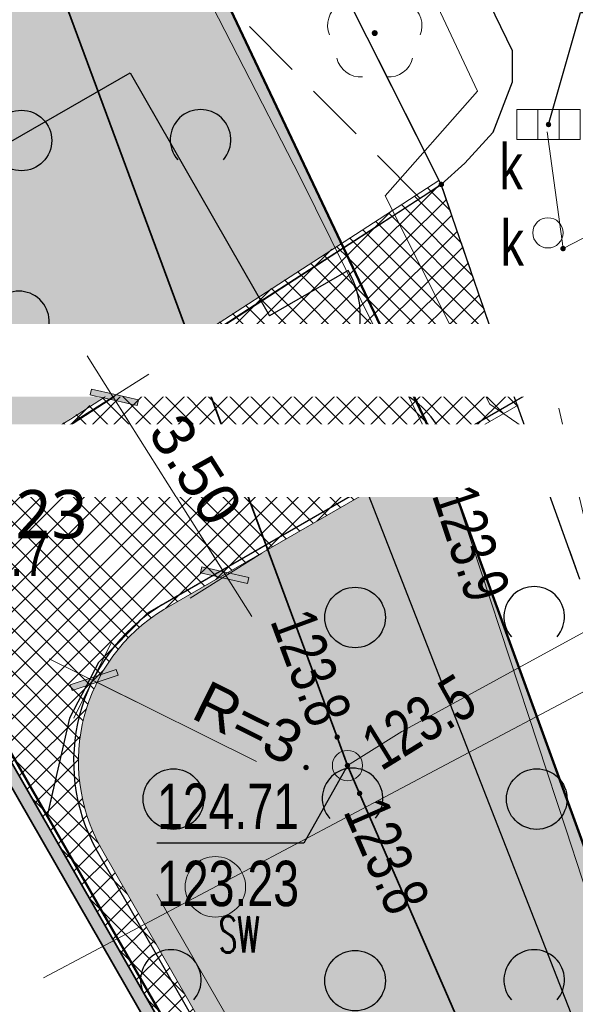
# Model space of a CAD drawing. Header units: metres. Extents: x 7464056 to 7464277, y 5957530 to 5957827.
# Tile 9 of 26: x 7464174 to 7464183, y 5957576 to 5957592. Entities that reach past the tile are written whole.
import ezdxf
from ezdxf.enums import TextEntityAlignment as Align

# ---------------------------------------------------------------- set-up
doc = ezdxf.new("R2010")
doc.units = ezdxf.units.M
doc.header["$MEASUREMENT"] = 0
for name, pattern in [('1.0_0.5', [1.5, 1, -0.5]), ('1.5_0.5', [2, 1.5, -0.5]), ('219-500', [0]), ('egug-500', [1, 0.5, -0.5])]:
    doc.linetypes.add(name, pattern=pattern)
doc.layers.get('0').update_dxf_attribs({"color": 2, "linetype": 'CONTINUOUS', "lineweight": 5})
doc.layers.get('Defpoints').update_dxf_attribs({"linetype": 'CONTINUOUS'})
for name, color, linetype in [('000 Inne (niezydentyfikowane)', 7, 'CONTINUOUS'), ('203-punkt graniczny', 7, 'CONTINUOUS'), ('218-kontur użytku gruntowego', 7, 'CONTINUOUS'), ('312-budynek ewidencyjny', 7, 'CONTINUOUS'), ('drzewo liściaste', 7, 'CONTINUOUS'), ('jezdnia', 7, 'CONTINUOUS'), ('komora podziemna', 7, 'CONTINUOUS'), ('kratka ściekowa', 7, 'CONTINUOUS'), ('kratka ściekowa-Atr17', 7, 'CONTINUOUS'), ('krawężnik', 7, 'CONTINUOUS'), ('obudowa ochronna przewodu', 7, 'CONTINUOUS'), ('przewód elektroenergetyczny podziemny', 7, 'CONTINUOUS'), ('przewód kanalizacyjny', 7, 'CONTINUOUS'), ('przewód telekomunikacyjny podziemny', 7, 'CONTINUOUS'), ('rzedna', 7, 'CONTINUOUS'), ('rzedna-Atr2', 7, 'CONTINUOUS'), ('rzedna-Atr3', 7, 'CONTINUOUS'), ('studnia kanalizacyjna', 7, 'CONTINUOUS'), ('studnia kanalizacyjna-Atr17', 7, 'CONTINUOUS'), ('zadrzewienie  zakrzewienie', 7, 'CONTINUOUS')]:
    doc.layers.add(name, color=color, linetype=linetype)
for name, color, linetype, lineweight in [('219-działka ewidencyjna', 7, 'CONTINUOUS', 30), ('__ A-ogrodzenie', 14, 'FENCELINE1', 30), ('__A-asfalt', 253, 'CONTINUOUS', 5), ('__A-BUDYNEK', 7, 'CONTINUOUS', 35), ('__A-kostka betonowa', 40, 'CONTINUOUS', 5), ('__A-krawężnik', 5, 'CONTINUOUS', 30), ('__A-opisy', 5, 'CONTINUOUS', 20), ('__A-rzędne projektowane', 7, 'CONTINUOUS', 15), ('__A-Wymiary', 7, 'CONTINUOUS', 13), ('__A-zieleń', 3, 'CONTINUOUS', 5), ('_E-opis el', 1, 'CONTINUOUS', 13), ('_s-woda', 5, 'CONTINUOUS', 20), ('pikieta sztuczna-Atr2', 8, 'CONTINUOUS', 9), ('s-woda', 5, 'CONTINUOUS', 40)]:
    doc.layers.add(name, color=color, linetype=linetype, lineweight=lineweight)
doc.styles.add('arial', font='arial.ttf')
doc.styles.add('GENERATED_STYLE_1', font='arial.ttf')
doc.styles.add('SANIT', font='romans.shx', dxfattribs={"width": 0.7})
doc.styles.get("Standard").update_dxf_attribs({"font": 'Working1250', "width": 0.75})
doc.styles.add('trebuchet', font='trebuc.ttf')
doc.linetypes.add('FENCELINE1', pattern='A,0.25,-0.1,[133,ltypeshp.shx,S=0.1,R=0,X=-0.1,Y=0],-0.1,1', length=1.45)
doc.dimstyles.new('250', dxfattribs={"dimscale": 0.1, "dimtxt": 7, "dimasz": 1, "dimexe": 1.25, "dimexo": 0.625, "dimgap": 1.5, "dimtad": 1, "dimzin": 4, "dimdsep": 46, "dimtxsty": 'arial', "dimblk": 'W', "dimcen": 1, "dimse1": 1, "dimse2": 1, "dimclrd": 256, "dimclrt": 7, "dimadec": 1, "dimazin": 0, "dimtm": 1e-09, "dimtfac": 1, "dimtmove": 0, "dimatfit": 0, "dimldrblk": 'W', "dimfxl": 0, "dimlwd": 5, "dimarcsym": 0})
pattern_1 = [(45, (0, 0), (-0.1767766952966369, 0.1767766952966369), []), (135, (0, 0), (-0.1767766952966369, -0.1767766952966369), [])]
pattern_2 = [(0, (0, 0), (0.25, 0.25), [0.125, -0.375]), (90, (0.0625, -0.0625), (-0.25, 0.25), [0.125, -0.375])]

# ---------------------------------------------------------------- blocks, each defined once
blk = doc.blocks.new('203')
at = {"linetype": 'Continuous', "lineweight": 0}
h = blk.add_hatch(color=0, dxfattribs=at)
edge = h.paths.add_edge_path()
edge.add_arc((0, 0), 0.045, 0, 360)
blk = doc.blocks.new('PW01')
at = {"linetype": 'Continuous', "lineweight": 13}
h = blk.add_hatch(color=0, dxfattribs=at)
edge = h.paths.add_edge_path()
edge.add_arc((0, 0), 0.045, 0, 360)
blk = doc.blocks.new('US15')
at = {"color": 0, "linetype": 'Continuous', "lineweight": 13}
blk.add_circle((0, 0), 0.25, dxfattribs=at)
blk = doc.blocks.new('US05')
at = {"color": 0, "linetype": 'Continuous', "lineweight": 13}
for p, q in [((-0.525, -0.25), (-0.525, 0.25)), ((-0.525, 0.25), (-0.175, 0.25)), ((-0.175, -0.25), (-0.175, 0.25)), ((-0.175, 0.25), (0.175, 0.25)), ((0.175, -0.25), (0.175, 0.25)), ((0.175, 0.25), (0.525, 0.25)), ((0.525, -0.25), (0.525, 0.25)), ((-0.525, -0.25), (-0.175, -0.25)), ((-0.175, -0.25), (0.175, -0.25)), ((0.175, -0.25), (0.525, -0.25))]:
    blk.add_line(p, q, dxfattribs=at)
blk = doc.blocks.new('OP021')
at = {"linetype": 'Continuous', "lineweight": 13}
h = blk.add_hatch(color=0, dxfattribs=at)
edge = h.paths.add_edge_path()
edge.add_arc((0, 0), 0.05, 0, 360)
at = {"color": 0, "linetype": 'Continuous', "lineweight": 13}
for centre, start, end in [((0, 0.4), 49.272, 130.728), ((-0.38, 0.124), 121.308, 202.548), ((0.38, 0.124), 337.452, 58.692), ((-0.235, -0.324), 193.221, 274.871), ((0.235, -0.324), 265.129, 346.7789999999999)]:
    blk.add_arc(centre, 0.4, start, end, dxfattribs=at)
blk = doc.blocks.new('OTZK1')
at = {"color": 0, "linetype": 'Continuous'}
blk.add_circle((0, 0), 0.5, dxfattribs=at)
blk = doc.blocks.new('OTZK2')
at = {"color": 0, "linetype": 'Continuous'}
blk.add_arc((0, 0), 0.5, 318.85, 221.162, dxfattribs=at)
blk = doc.blocks.new('Kota2')
at = {"color": 0}
blk.add_lwpolyline([(-0.3855054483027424, 0.7994745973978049), (0, 0), (0.3855054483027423, 0.7994745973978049)], close=True, dxfattribs=at)
at = {"color": 0, "style": 'trebuchet'}
blk.add_attdef('POZIOM', (-0.7749466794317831, 1.070929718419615), '', height=1, dxfattribs=at)
blk = doc.blocks.new('W')
h = blk.add_hatch(color=256)
h.paths.add_polyline_path([(0.6499999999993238, -3e-16), (2.978427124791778, 2.328427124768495), (2.271320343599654, 3.035533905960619), (2.91038e-11, 0.7642135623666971), (2.91021e-11, 0)])
h.paths.add_polyline_path([(2.91038e-11, -9e-16), (2.91038e-11, 0.7642135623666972), (-0.5571067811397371, 0.2071067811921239), (-0.7642135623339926, 0)])
h.paths.add_polyline_path([(2.91033e-11, -0.6499999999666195), (0.1500000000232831, -0.4999999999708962), (0.6499999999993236, 0), (2.91038e-11, -4e-16)])
h.paths.add_polyline_path([(-3.385533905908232, -2.621320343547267), (-2.678427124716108, -3.328427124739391), (2.91038e-11, -0.649999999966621), (2.91038e-11, 0), (-0.7642135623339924, -3e-16)])
blk.add_hatch(color=256).paths.add_polyline_path([(-3.385533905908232, -2.621320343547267), (-2.678427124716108, -3.328427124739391), (2.91038e-11, -0.649999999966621), (2.91038e-11, 0), (-0.7642135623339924, -3e-16)])
for p, q in [((2.91038e-11, -7), (2.91038e-11, 7)), ((-0.5571067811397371, 0.2071067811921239), (2.271320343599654, 3.035533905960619)), ((0.1500000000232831, -0.4999999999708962), (2.978427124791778, 2.328427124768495)), ((2.271320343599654, 3.035533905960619), (2.978427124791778, 2.328427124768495)), ((-7.999999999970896, 0), (8.000000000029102, 0)), ((-0.5571067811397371, 0.2071067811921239), (-3.385533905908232, -2.621320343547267)), ((0.1500000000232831, -0.4999999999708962), (-2.678427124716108, -3.328427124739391)), ((-3.385533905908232, -2.621320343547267), (-2.678427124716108, -3.328427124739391))]:
    blk.add_line(p, q)
blk = doc.blocks.new('*D99')
at = {"layer": '__A-Wymiary', "lineweight": 5, "ltscale": 0.25}
blk.add_line((7464175.4301444, 5957586.128249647), (7464177.191196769, 5957583.341709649), dxfattribs=at)
at = {"layer": 'Defpoints', "color": 0}
for p in [(7464177.244620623, 5957583.257176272), (7464170.487054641, 5957583.122585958), (7464172.354954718, 5957580.166979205)]:
    blk.add_point(p, dxfattribs=at)
at = {"layer": '__A-Wymiary', "linetype": 'ByBlock', "lineweight": 5, "xscale": 0.1, "yscale": 0.1, "zscale": 0.1}
for p, rotation in [((7464175.376720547, 5957586.212783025), 122.2922854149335), ((7464177.244620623, 5957583.257176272), 302.2922854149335)]:
    blk.add_blockref('W', p, dxfattribs=dict(at, rotation=rotation))
at = {"layer": '__A-Wymiary', "color": 7, "ltscale": 0.25, "insert": (7464176.739795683, 5957585.00618041), "char_height": 0.7000000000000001, "attachment_point": 5, "rotation": 302.29228541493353, "style": 'arial'}
blk.add_mtext('3.50', dxfattribs=at)
blk = doc.blocks.new('*D100')
at = {"layer": '__A-Wymiary', "lineweight": 5, "ltscale": 0.25}
blk.add_line((7464175.13133023, 5957581.485098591), (7464177.746779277, 5957580.189024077), dxfattribs=at)
at = {"layer": 'Defpoints', "color": 0}
for p in [(7464175.041728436, 5957581.529500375), (7464177.746779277, 5957580.189024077)]:
    blk.add_point(p, dxfattribs=at)
at = {"layer": '__A-Wymiary', "linetype": 'ByBlock', "lineweight": 5, "xscale": 0.1, "yscale": 0.1, "zscale": 0.1, "rotation": 153.6394827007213}
blk.add_blockref('W', (7464175.041728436, 5957581.529500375), dxfattribs=at)
at = {"layer": '__A-Wymiary', "color": 7, "ltscale": 0.25, "insert": (7464177.611295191, 5957580.822713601), "char_height": 0.7000000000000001, "attachment_point": 5, "rotation": 333.6394827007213, "style": 'arial'}
blk.add_mtext('R=3', dxfattribs=at)

msp = doc.modelspace()

# ---------------------------------------------------------------- hatches: boundary and pattern name
at = {"layer": '__A-asfalt', "ltscale": 0.25, "transparency": 33554687}
h = msp.add_hatch(dxfattribs=at)
h.set_pattern_fill('ANSI37', color=256, scale=2)
h.set_pattern_definition(pattern_1)
h.paths.add_polyline_path([(7464165.308019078, 5957616.787683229), (7464161.650978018, 5957601.170223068), (7464164.393501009, 5957596.390547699), (7464167.983075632, 5957611.811094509, -0.04084342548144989), (7464168.078032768, 5957612.103849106), (7464167.995, 5957612.279)])
h.paths.add_polyline_path([(7464159.913426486, 5957593.74997774), (7464163.713860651, 5957587.126571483), (7464163.817943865, 5957587.186293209, -0.2017500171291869), (7464163.135267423, 5957590.985269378), (7464164.393501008, 5957596.390547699), (7464161.650978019, 5957601.170223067)])
h.paths.add_polyline_path([(7464192.967087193, 5957553.056062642, -0.1859731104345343), (7464190.198096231, 5957553.650020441), (7464181.137595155, 5957558.875438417, -0.1324523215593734), (7464178.607363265, 5957561.411259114), (7464176.981612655, 5957564.244621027), (7464176.877529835, 5957564.184899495), (7464175.260065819, 5957567.003819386), (7464164.70922316, 5957585.391851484), (7464163.713861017, 5957587.126571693), (7464159.913426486, 5957593.74997774), (7464159.64879472, 5957592.619862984, 0.08631991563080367), (7464159.138466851, 5957583.64200427, -0.007389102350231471), (7464159.643664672, 5957579.751182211), (7464162.891314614, 5957571.092018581), (7464164.524044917, 5957568.21850698, 0.03488745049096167), (7464166.873863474, 5957564.930523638, 0.07238358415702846), (7464175.002605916, 5957558.096229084), (7464194.588017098, 5957546.801881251), (7464194.795571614, 5957546.645305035), (7464194.874143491, 5957546.58603152)])
at = {"layer": '__A-kostka betonowa', "ltscale": 0.25, "transparency": 33554687}
h = msp.add_hatch(dxfattribs=at)
h.set_pattern_fill('ANSI37', color=256, scale=2)
h.set_pattern_definition(pattern_1)
h.paths.add_polyline_path([(7464180.772302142, 5957585.326316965), (7464182.057908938, 5957586.067934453), (7464180.8, 5957589.72), (7464180.756471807, 5957589.787121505), (7464179.14962812, 5957588.749216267)])
h = msp.add_hatch(dxfattribs=at)
h.set_pattern_fill('ANSI37', color=256, scale=2)
h.set_pattern_definition(pattern_1)
h.paths.add_polyline_path([(7464179.14962812, 5957588.749216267), (7464174.436075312, 5957585.704600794, -0.3898826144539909), (7464170.588932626, 5957586.761970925), (7464169.722564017, 5957588.268449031), (7464169.219495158, 5957587.979794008), (7464179.770337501, 5957569.591761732), (7464180.273406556, 5957569.880417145), (7464175.187869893, 5957578.743501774, -0.4047517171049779), (7464176.219094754, 5957582.699745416), (7464180.772302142, 5957585.326316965)])
at = {"layer": '__A-zieleń', "ltscale": 0.25, "transparency": 33554687}
h = msp.add_hatch(dxfattribs=at)
h.set_pattern_fill('CROSS', color=3)
h.set_pattern_definition(pattern_2)
h.paths.add_polyline_path([(7464168.078032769, 5957612.103849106, 0.04084343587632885), (7464167.983075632, 5957611.811094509), (7464163.135267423, 5957590.985269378, 0.2017500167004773), (7464163.817943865, 5957587.186293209), (7464163.713860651, 5957587.126571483), (7464164.709223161, 5957585.391851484), (7464169.219495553, 5957587.979794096), (7464169.722564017, 5957588.268449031), (7464170.588932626, 5957586.761970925, 0.3898826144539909), (7464174.436075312, 5957585.704600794), (7464179.14962812, 5957588.749216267), (7464168.078032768, 5957612.103849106)])
h = msp.add_hatch(dxfattribs=at)
h.set_pattern_fill('CROSS', color=3)
h.set_pattern_definition(pattern_2)
h.paths.add_polyline_path([(7464180.772302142, 5957585.326316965), (7464176.219094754, 5957582.699745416, 0.4047517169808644), (7464175.187869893, 5957578.743501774), (7464180.273406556, 5957569.880417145), (7464179.770341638, 5957569.591764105), (7464175.26006582, 5957567.003819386), (7464176.877529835, 5957564.184899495), (7464176.981612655, 5957564.244621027), (7464178.607363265, 5957561.411259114, 0.1324523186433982), (7464181.137595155, 5957558.875438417), (7464190.198096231, 5957553.650020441, 0.1576405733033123), (7464192.535986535, 5957553.012196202), (7464180.799, 5957585.27), (7464180.772302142, 5957585.326316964)])

# ---------------------------------------------------------------- linework, layer by layer
at = {"layer": '000 Inne (niezydentyfikowane)', "color": 56, "linetype": 'Continuous', "lineweight": 50, "flags": 128}
msp.add_lwpolyline([(7464129.82, 5957706.056), (7464158.016, 5957657.47), (7464158.056, 5957657.401000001), (7464162.94, 5957648.984), (7464162.981000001, 5957648.914), (7464176.492000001, 5957625.631), (7464176.499, 5957625.621), (7464182.663, 5957614.998), (7464186.213, 5957609.557999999), (7464195.967, 5957590.719), (7464195.97, 5957590.71), (7464198.51, 5957586.21), (7464201.941000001, 5957582.25), (7464205.521000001, 5957578.87), (7464209.991, 5957575.1), (7464215.369, 5957570.98), (7464206.32, 5957560.132), (7464194.92, 5957546.46), (7464180.799, 5957585.27), (7464167.995, 5957612.279), (7464163.514, 5957619.797999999), (7464156.208, 5957632.057999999), (7464149.275, 5957643.692000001), (7464129.848999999, 5957676.292)], dxfattribs=at)
msp.add_lwpolyline([(7464194.92, 5957546.46), (7464194.899, 5957546.456), (7464191.954, 5957545.875), (7464166.573, 5957560.859), (7464160.044, 5957570.443), (7464156.688999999, 5957582.482999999), (7464156.749, 5957590.749), (7464163.514, 5957619.797999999), (7464167.995, 5957612.279), (7464180.799, 5957585.27)], close=True, dxfattribs=at)
at = {"layer": '218-kontur użytku gruntowego', "color": 3, "linetype": 'egug-500', "lineweight": 18, "flags": 128}
for points in [[(7464180.8, 5957589.72), (7464168.97, 5957613.22)], [(7464168.97, 5957613.22), (7464180.8, 5957589.72)], [(7464181.96, 5957586.34), (7464180.8, 5957589.72)], [(7464180.8, 5957589.72), (7464181.96, 5957586.34)], [(7464183.09, 5957583.2), (7464181.96, 5957586.34)], [(7464181.96, 5957586.34), (7464183.09, 5957583.2)]]:
    msp.add_lwpolyline(points, dxfattribs=at)
at = {"layer": '219-działka ewidencyjna', "color": 7, "linetype": '219-500', "flags": 128}
for points in [[(7464180.8, 5957589.72), (7464168.97, 5957613.22)], [(7464181.96, 5957586.34), (7464180.8, 5957589.72)], [(7464183.09, 5957583.2), (7464181.96, 5957586.34)]]:
    msp.add_lwpolyline(points, dxfattribs=at)
at = {"layer": '312-budynek ewidencyjny', "color": 7, "linetype": 'Continuous', "lineweight": 50, "flags": 128}
for points in [[(7464169.35, 5957587.9), (7464174.42, 5957579.06)], [(7464174.42, 5957579.06), (7464179.77, 5957569.74)]]:
    msp.add_lwpolyline(points, dxfattribs=at)
at = {"layer": '__ A-ogrodzenie'}
for p, q in [((7464169.269128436, 5957587.893293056), (7464175.661697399, 5957591.560984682)), ((7464175.661697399, 5957591.560984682), (7464177.962654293, 5957587.550871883)), ((7464179.455698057, 5957584.948791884), (7464184.378292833, 5957572.351046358))]:
    msp.add_line(p, q, dxfattribs=at)
at = {"layer": '__ A-ogrodzenie', "linetype": 'Continuous', "ltscale": 0.25}
for p, q in [((7464179.263560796, 5957588.297626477), (7464177.962654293, 5957587.550871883)), ((7464180.756534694, 5957585.695668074), (7464179.455698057, 5957584.948791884))]:
    msp.add_line(p, q, dxfattribs=at)
for centre, radius, start, end in [((7464177.962520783, 5957587.551104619), 1.499999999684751, 299.8467101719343, 29.84671017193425), ((7464179.455564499, 5957584.949024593), 1.500000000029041, 29.84671017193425, 119.8467101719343)]:
    msp.add_arc(centre, radius, start, end, dxfattribs=at)
at = {"layer": '__A-BUDYNEK', "ltscale": 0.25}
msp.add_line((7464169.219495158, 5957587.979794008), (7464179.770337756, 5957569.591762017), dxfattribs=at)
at = {"layer": '__A-BUDYNEK', "color": 7}
msp.add_line((7464176.511241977, 5957574.869857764), (7464173.6246907, 5957579.900545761), dxfattribs=at)
at = {"layer": '__A-krawężnik', "lineweight": 15, "ltscale": 0.25}
for p, q in [((7464174.674994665, 5957585.843292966), (7464180.756471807, 5957589.787121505)), ((7464176.217485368, 5957582.698791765), (7464182.070360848, 5957586.075117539)), ((7464175.187869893, 5957578.743501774), (7464180.273406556, 5957569.880417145))]:
    msp.add_line(p, q, dxfattribs=at)
at = {"layer": '__A-krawężnik', "ltscale": 0.25}
for p, q in [((7464174.718522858, 5957585.776171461), (7464180.8, 5957589.72)), ((7464176.177510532, 5957582.768088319), (7464182.030386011, 5957586.144414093)), ((7464175.118481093, 5957578.703687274), (7464180.164203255, 5957569.909991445))]:
    msp.add_line(p, q, dxfattribs=at)
for centre, radius, start, end in [((7464173.083305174, 5957588.310092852), 3.015741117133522, 210.1521572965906, 302.8354016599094), ((7464177.746779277, 5957580.189024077), 3.018969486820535, 121.3190235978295, 209.4722039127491)]:
    msp.add_arc(centre, radius, start, end, dxfattribs=at)
at = {"layer": '__A-krawężnik', "lineweight": 15, "ltscale": 0.25}
for centre, radius, start, end in [((7464173.083305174, 5957588.310092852), 2.935741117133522, 210.1521572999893, 302.8354016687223), ((7464177.746779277, 5957580.189024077), 2.938969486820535, 121.3190236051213, 209.4722039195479)]:
    msp.add_arc(centre, radius, start, end, dxfattribs=at)
at = {"layer": '_s-woda', "ltscale": 0.25}
for p, q in [((7464206.69645169, 5957593.828593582), (7464174.229261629, 5957576.611501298)), ((7464176.271038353, 5957577.694239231), (7464176.099244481, 5957577.992877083)), ((7464176.271038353, 5957577.694239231), (7464181.182211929, 5957569.156901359))]:
    msp.add_line(p, q, dxfattribs=at)
msp.add_circle((7464177.068054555, 5957578.116890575), 0.5, dxfattribs=at)
at = {"layer": 'jezdnia', "color": 7, "linetype": '1.5_0.5', "lineweight": 18, "flags": 128}
msp.add_lwpolyline([(7464086.851, 5957757.257999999), (7464091.92, 5957748.72), (7464093.17, 5957746.61), (7464100.88, 5957733.62), (7464109.13, 5957719.6), (7464117.32, 5957705.91), (7464124.79, 5957693.36), (7464131.59, 5957681.85), (7464137.77, 5957671.55), (7464145.7, 5957658.29), (7464153.31, 5957645.2), (7464161.81, 5957630.88), (7464165.59, 5957624.29), (7464166.01, 5957623.09), (7464166.28, 5957621.51), (7464166.24, 5957620.22), (7464165.92, 5957618.44), (7464168.97, 5957613.22), (7464169.49, 5957613.31), (7464170.42, 5957613.31), (7464171.31, 5957612.99), (7464172.23, 5957612.07), (7464174.42, 5957607.65), (7464180.26, 5957595.46), (7464181.97, 5957591.93), (7464181.97, 5957591.41), (7464181.65, 5957590.58), (7464181.19, 5957590.07), (7464180.8, 5957589.72), (7464180.45, 5957589.49), (7464177.71, 5957587.72), (7464174.48, 5957585.62), (7464174.04, 5957585.45), (7464173.25, 5957585.36), (7464172.37, 5957585.5), (7464170.33, 5957586.19), (7464174.29, 5957579.29), (7464174.66, 5957580.9), (7464175.14, 5957581.82), (7464175.95, 5957582.64), (7464182.63, 5957586.49), (7464183.82, 5957586.55), (7464184.39, 5957586.13), (7464185.16, 5957585.13), (7464186.91, 5957580.49), (7464187.35, 5957579.06), (7464188.33, 5957575.91), (7464191.48, 5957567.03), (7464194.04, 5957559.04), (7464194.66, 5957556.96), (7464194.8, 5957555.42), (7464194.36, 5957553.91), (7464193.7, 5957553.12), (7464193.01, 5957552.89), (7464195.32, 5957546.4), (7464196.35, 5957545.53), (7464197.42, 5957544.45), (7464198.3, 5957543.12), (7464199.02, 5957541.65), (7464199.69, 5957539.99), (7464200.28, 5957536.84), (7464200.881, 5957534.249)], dxfattribs=at)
at = {"layer": 'krawężnik', "color": 7, "linetype": 'Continuous', "lineweight": 25, "flags": 128}
for points in [[(7464168.97, 5957613.22), (7464169.49, 5957613.31), (7464170.42, 5957613.31), (7464171.31, 5957612.99), (7464172.23, 5957612.07), (7464174.42, 5957607.65), (7464180.26, 5957595.46), (7464181.97, 5957591.93), (7464181.97, 5957591.41), (7464181.65, 5957590.58), (7464181.19, 5957590.07), (7464180.8, 5957589.72), (7464180.45, 5957589.49)], [(7464180.45, 5957589.49), (7464177.71, 5957587.72), (7464174.48, 5957585.62), (7464174.04, 5957585.45), (7464173.25, 5957585.36), (7464172.37, 5957585.5), (7464170.33, 5957586.19)], [(7464182.63, 5957586.49), (7464175.95, 5957582.64), (7464175.14, 5957581.82), (7464174.66, 5957580.9), (7464174.29, 5957579.29)], [(7464182.63, 5957586.49), (7464183.82, 5957586.55), (7464184.39, 5957586.13), (7464185.16, 5957585.13), (7464186.91, 5957580.49), (7464187.35, 5957579.06), (7464188.33, 5957575.91), (7464191.48, 5957567.03), (7464194.04, 5957559.04), (7464194.66, 5957556.96), (7464194.8, 5957555.42), (7464194.36, 5957553.91), (7464193.7, 5957553.12), (7464193.01, 5957552.89)]]:
    msp.add_lwpolyline(points, dxfattribs=at)
at = {"layer": 'obudowa ochronna przewodu', "color": 7, "linetype": 'Continuous', "lineweight": 35, "flags": 128}
for points in [[(7464179.25, 5957580.12), (7464179.08, 5957580.59), (7464172.1, 5957599.44), (7464169.08, 5957603.09), (7464162.27, 5957614.26), (7464161.78, 5957616.53), (7464161.72, 5957623.7)], [(7464196.882, 5957534.225), (7464196.16, 5957537.22), (7464183.01, 5957542.44), (7464180.69, 5957546.16), (7464179.77, 5957551.46), (7464179.51, 5957554.12), (7464180.59, 5957560.99), (7464184.89, 5957567.15), (7464179.45, 5957579.66), (7464179.25, 5957580.12)]]:
    msp.add_lwpolyline(points, dxfattribs=at)
at = {"layer": 'przewód elektroenergetyczny podziemny', "color": 1, "linetype": 'Continuous', "lineweight": 18, "flags": 128}
for points in [[(7464198.518999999, 5957534.235), (7464197.84, 5957535.9), (7464197.3, 5957537.03), (7464195.22, 5957542.68), (7464189.26, 5957548.01), (7464189.91, 5957549.75), (7464190.89, 5957553.48), (7464190.91, 5957554.57), (7464189.76, 5957559.13), (7464187.22, 5957567.86), (7464186.59, 5957569.43), (7464183.38, 5957577.47), (7464182.86, 5957579.06), (7464180.99, 5957584.74), (7464178.47, 5957589.84), (7464169.34, 5957607.61), (7464167.33, 5957611.16), (7464164.77, 5957616.16), (7464161.16, 5957621.94), (7464156, 5957630.1), (7464149.38, 5957641.57), (7464141.13, 5957655.81), (7464133.08, 5957670.35)], [(7464199.183999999, 5957534.239), (7464199.16, 5957534.37), (7464198.51, 5957537.91), (7464197.94, 5957540.83), (7464197.91, 5957541.32), (7464197.45, 5957543.79), (7464195.6, 5957545.62), (7464190.66, 5957549.28), (7464188.71, 5957550.79), (7464190.42, 5957554.09), (7464192.07, 5957559.98), (7464190.2, 5957567.37), (7464189.12, 5957571.34), (7464187.67, 5957574.08), (7464185.65, 5957578.93), (7464183.21, 5957584.98), (7464181.6, 5957586.09), (7464179.87, 5957589.53), (7464181.4, 5957591.26), (7464179.26, 5957595.81), (7464177.83, 5957598.49), (7464170.01, 5957612.95), (7464165.43, 5957619.94), (7464165.01, 5957622.57)]]:
    msp.add_lwpolyline(points, dxfattribs=at)
at = {"layer": 'przewód kanalizacyjny', "color": 34, "linetype": 'Continuous', "lineweight": 18, "flags": 128}
msp.add_lwpolyline([(7464182.55, 5957590.59), (7464182.81, 5957588.66), (7464188.14, 5957591.42), (7464193.02, 5957595.02), (7464193.49, 5957595.36), (7464194.02, 5957595.62), (7464204.66, 5957600.7), (7464204.81, 5957600.78)], dxfattribs=at)
at = {"layer": 'przewód telekomunikacyjny podziemny', "color": 30, "linetype": 'Continuous', "lineweight": 18, "flags": 128}
for points in [[(7464161.72, 5957623.7), (7464161.78, 5957616.53), (7464162.27, 5957614.26), (7464169.08, 5957603.09), (7464172.1, 5957599.44), (7464179.08, 5957580.59), (7464179.25, 5957580.12)], [(7464212.63, 5957597.41), (7464212.35, 5957597.27), (7464194.16, 5957588.33), (7464180.15, 5957580.68), (7464179.47, 5957580.26), (7464179.25, 5957580.12)], [(7464179.25, 5957580.12), (7464179.45, 5957579.66), (7464184.89, 5957567.15), (7464180.59, 5957560.99), (7464179.51, 5957554.12), (7464179.77, 5957551.46), (7464180.69, 5957546.16), (7464183.01, 5957542.44), (7464196.16, 5957537.22), (7464196.882, 5957534.225)]]:
    msp.add_lwpolyline(points, dxfattribs=at)
at = {"layer": 'rzedna-Atr2', "color": 7, "flags": 128}
for points in [[(7464182.57, 5957590.71), (7464183.1, 5957592.56), (7464185.552999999, 5957592.56)], [(7464179.25, 5957580.12), (7464178.53, 5957578.84), (7464176.103999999, 5957578.84)]]:
    msp.add_lwpolyline(points, dxfattribs=at)
at = {"layer": 'zadrzewienie  zakrzewienie', "color": 7, "linetype": '1.0_0.5', "lineweight": 18, "flags": 128}
for points in [[(7464180.45, 5957589.49), (7464168.78, 5957601.23), (7464169.35, 5957587.9), (7464170.33, 5957586.19), (7464172.37, 5957585.5), (7464173.25, 5957585.36), (7464174.04, 5957585.45), (7464174.48, 5957585.62), (7464177.71, 5957587.72)], [(7464182.63, 5957586.49), (7464175.95, 5957582.64), (7464175.14, 5957581.82), (7464174.66, 5957580.9), (7464174.29, 5957579.29), (7464174.42, 5957579.06), (7464179.77, 5957569.74), (7464175.08, 5957566.94), (7464175.47, 5957562.01), (7464190.31, 5957553.48)]]:
    msp.add_lwpolyline(points, close=True, dxfattribs=at)

# ---------------------------------------------------------------- block references
at = {"layer": '203-punkt graniczny', "color": 7, "linetype": 'Continuous', "lineweight": 18}
for p in [(7464180.8, 5957589.72), (7464181.96, 5957586.34)]:
    msp.add_blockref('203', p, dxfattribs=at)
at = {"layer": '__A-rzędne projektowane'}
ref = msp.add_blockref('Kota2', (7464172.472041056, 5957582.802389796), dxfattribs=dict(at, zscale=0.6))
ref.add_attrib('Poziom', '125,23', (7464171.697094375, 5957583.873319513), dxfattribs={"layer": '0', "color": 0, "height": 0.800000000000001, "style": 'trebuchet'})
at = {"layer": 'drzewo liściaste', "color": 94, "linetype": 'Continuous', "lineweight": 18}
msp.add_blockref('OP021', (7464179.7, 5957592.22), dxfattribs=at)
at = {"layer": 'komora podziemna', "color": 30, "linetype": 'Continuous', "lineweight": 18, "rotation": 110.432}
msp.add_blockref('US15', (7464179.25, 5957580.12), dxfattribs=at)
at = {"layer": 'kratka ściekowa', "color": 34, "linetype": 'Continuous', "lineweight": 18}
msp.add_blockref('US05', (7464182.57, 5957590.71), dxfattribs=at)
at = {"layer": 'rzedna', "color": 34, "linetype": 'Continuous', "lineweight": 18}
for p in [(7464182.57, 5957590.71), (7464182.81, 5957588.66)]:
    msp.add_blockref('PW01', p, dxfattribs=at)
at = {"layer": 'rzedna', "color": 1, "linetype": 'Continuous', "lineweight": 18}
msp.add_blockref('PW01', (7464180.99, 5957584.74), dxfattribs=at)
at = {"layer": 'rzedna', "color": 30, "linetype": 'Continuous', "lineweight": 35}
for p in [(7464179.08, 5957580.59), (7464179.45, 5957579.66)]:
    msp.add_blockref('PW01', p, dxfattribs=at)
at = {"layer": 'rzedna', "color": 30, "linetype": 'Continuous', "lineweight": 18}
for p in [(7464178.565968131, 5957580.087803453), (7464179.25, 5957580.12)]:
    msp.add_blockref('PW01', p, dxfattribs=at)
at = {"layer": 'studnia kanalizacyjna', "color": 34, "linetype": 'Continuous', "lineweight": 18}
msp.add_blockref('US15', (7464182.56, 5957588.92), dxfattribs=at)
at = {"layer": 'zadrzewienie  zakrzewienie', "color": 7, "linetype": 'Continuous', "lineweight": 18}
for name, p in [('OTZK1', (7464173.866, 5957590.446)), ('OTZK2', (7464176.824, 5957590.457)), ('OTZK2', (7464173.824, 5957587.457)), ('OTZK1', (7464179.376, 5957582.566000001)), ('OTZK2', (7464182.334, 5957582.577000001)), ('OTZK1', (7464176.376, 5957579.566000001)), ('OTZK2', (7464179.334, 5957579.577000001)), ('OTZK1', (7464182.376, 5957579.566000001)), ('OTZK2', (7464176.334, 5957576.577000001)), ('OTZK2', (7464182.334, 5957576.577000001)), ('OTZK1', (7464179.376, 5957576.566000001))]:
    msp.add_blockref(name, p, dxfattribs=at)

# ---------------------------------------------------------------- texts
at = {"layer": '__A-opisy', "color": 7, "insert": (7464170.073900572, 5957581.853304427), "char_height": 0.8, "width": 60.31957518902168, "attachment_point": 1, "rotation": 299.4926988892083, "line_spacing_factor": 0.9602584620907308, "style": 'GENERATED_STYLE_1'}
msp.add_mtext('\\A1;{\\W1.2;%%P 0,00=122,26m npm}', dxfattribs=at)
at = {"layer": 'kratka ściekowa-Atr17', "color": 34, "width": 0.765}
msp.add_text('k', height=0.75, dxfattribs=at).set_placement((7464181.76, 5957589.64))
at = {"layer": 'pikieta sztuczna-Atr2', "color": 7, "width": 0.765}
msp.add_text('124.7', height=0.75, dxfattribs=at).set_placement((7464172.4, 5957583.25))
at = {"layer": 'rzedna-Atr2', "color": 7, "width": 0.765}
msp.add_text('123.9', height=0.75, rotation=288.23, dxfattribs=at).set_placement((7464180.64, 5957584.59))
at = {"layer": 'rzedna-Atr2', "color": 30, "width": 0.765}
for s, rotation, p in [('123.8', 290.319, (7464178.32, 5957582.64)), ('123.5', 31.701, (7464179.61, 5957580.34)), ('123.8', 293.5020000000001, (7464179.52, 5957579.51))]:
    msp.add_text(s, height=0.75, rotation=rotation, dxfattribs=at).set_placement(p, align=Align.MIDDLE_LEFT)
msp.add_text('124.71', height=0.75, dxfattribs=at).set_placement((7464176.103999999, 5957578.847999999), align=Align.BOTTOM_LEFT)
at = {"layer": 'rzedna-Atr3', "color": 30, "width": 0.765}
msp.add_text('123.23', height=0.75, dxfattribs=at).set_placement((7464176.103999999, 5957577.572000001), align=Align.BOTTOM_LEFT)
at = {"layer": 's-woda', "lineweight": 30, "style": 'SANIT', "width": 0.6}
msp.add_text('SW', height=0.6, dxfattribs=at).set_placement((7464177.122310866, 5957577.029144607))
at = {"layer": 'studnia kanalizacyjna-Atr17', "color": 34, "width": 0.765}
msp.add_text('k', height=0.75, dxfattribs=at).set_placement((7464181.78, 5957588.38))

# ---------------------------------------------------------------- dimensions: what is measured, and where the dimension line sits
at = {"layer": '__A-Wymiary', "ltscale": 0.25}
dim = msp.add_radius_dim(center=(7464177.746779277, 5957580.189024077), mpoint=(7464175.041728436, 5957581.529500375), text='R=3', dimstyle='250', override={"dimtxsty": 'arial', "dimldrblk": 'W'}, dxfattribs=at)
dim.commit()
dim.dimension.update_dxf_attribs({"geometry": '*D100', "text_midpoint": (7464177.385894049, 5957580.367859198), "dimtype": 164})

# ---------------------------------------------------------------- next in the draw order: texts
at = {"layer": '_E-opis el', "color": 1, "linetype": 'ByBlock', "lineweight": 30, "char_height": 0.6, "width": 26.04631039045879, "attachment_point": 4, "style": 'arial', "bg_fill": 2}
for s, insert in [('{\\fArial|b0|i0|c238|p34;SK2}', (7464165.496186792, 5957586.811355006)), ('{\\fArial|b0|i0|c238|p34;RG-S}', (7464165.319548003, 5957585.152575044))]:
    msp.add_mtext(s, dxfattribs=dict(at, insert=insert))

# ---------------------------------------------------------------- next in the draw order: hatches: boundary and pattern name
at = {"layer": '__A-BUDYNEK', "ltscale": 0.25, "transparency": 33554687}
h = msp.add_hatch(color=256, dxfattribs=at)
h.dxf.hatch_style = 1
h.paths.add_polyline_path([(7464164.88269516, 5957585.491387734), (7464164.70922316, 5957585.391851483), (7464165.505513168, 5957584.004075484), (7464165.678985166, 5957584.103611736), (7464164.982231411, 5957585.317915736)])
h.paths.add_polyline_path([(7464164.982231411, 5957585.317915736), (7464169.145559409, 5957587.706785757), (7464173.525154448, 5957580.074017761), (7464169.361826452, 5957577.68514774), (7464168.665072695, 5957578.899451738), (7464168.491600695, 5957578.799915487), (7464170.08418071, 5957576.02436349), (7464170.10152791, 5957576.034317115), (7464170.207693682, 5957576.095233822), (7464170.25765271, 5957576.123899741), (7464169.461362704, 5957577.51167574), (7464173.624690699, 5957579.900545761), (7464176.511241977, 5957574.869857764), (7464172.34791398, 5957572.480987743), (7464171.452087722, 5957574.042235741), (7464171.402128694, 5957574.013569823), (7464171.295962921, 5957573.952653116), (7464171.269499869, 5957573.958586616, 0.6935336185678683), (7464171.27744902, 5957573.984919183), (7464171.262242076, 5957573.971235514), (7464171.278615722, 5957573.94269949), (7464171.295962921, 5957573.952653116), (7464171.283122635, 5957573.975031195, -0.6935335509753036), (7464171.278615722, 5957573.94269949), (7464172.273978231, 5957572.207979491), (7464172.447450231, 5957572.307515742), (7464176.610778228, 5957574.696385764), (7464179.497329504, 5957569.665697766), (7464175.334001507, 5957567.276827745), (7464175.160529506, 5957567.177291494), (7464175.260065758, 5957567.003819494), (7464175.433537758, 5957567.103355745), (7464179.596865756, 5957569.492225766), (7464179.770337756, 5957569.591762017), (7464169.219495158, 5957587.979794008), (7464164.88269516, 5957585.491387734)])

# ---------------------------------------------------------------- next in the draw order: linework, layer by layer
at = {"layer": '__A-BUDYNEK', "color": 7}
msp.add_line((7464169.219495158, 5957587.979794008), (7464179.770337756, 5957569.591762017), dxfattribs=at)
at = {"layer": '__A-Wymiary', "ltscale": 0.25}
msp.add_line((7464169.219495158, 5957587.979794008), (7464185.001115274, 5957560.475550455), dxfattribs=at)

# ---------------------------------------------------------------- next in the draw order: dimensions: what is measured, and where the dimension line sits
dim = msp.add_aligned_dim(p1=(7464170.487054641, 5957583.122585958), p2=(7464172.354954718, 5957580.166979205), distance=5.784302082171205, dimstyle='250', dxfattribs=at)
dim.commit()
dim.dimension.update_dxf_attribs({"geometry": '*D99', "text_midpoint": (7464176.739795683, 5957585.00618041)})

doc.saveas('drawing.dxf')
